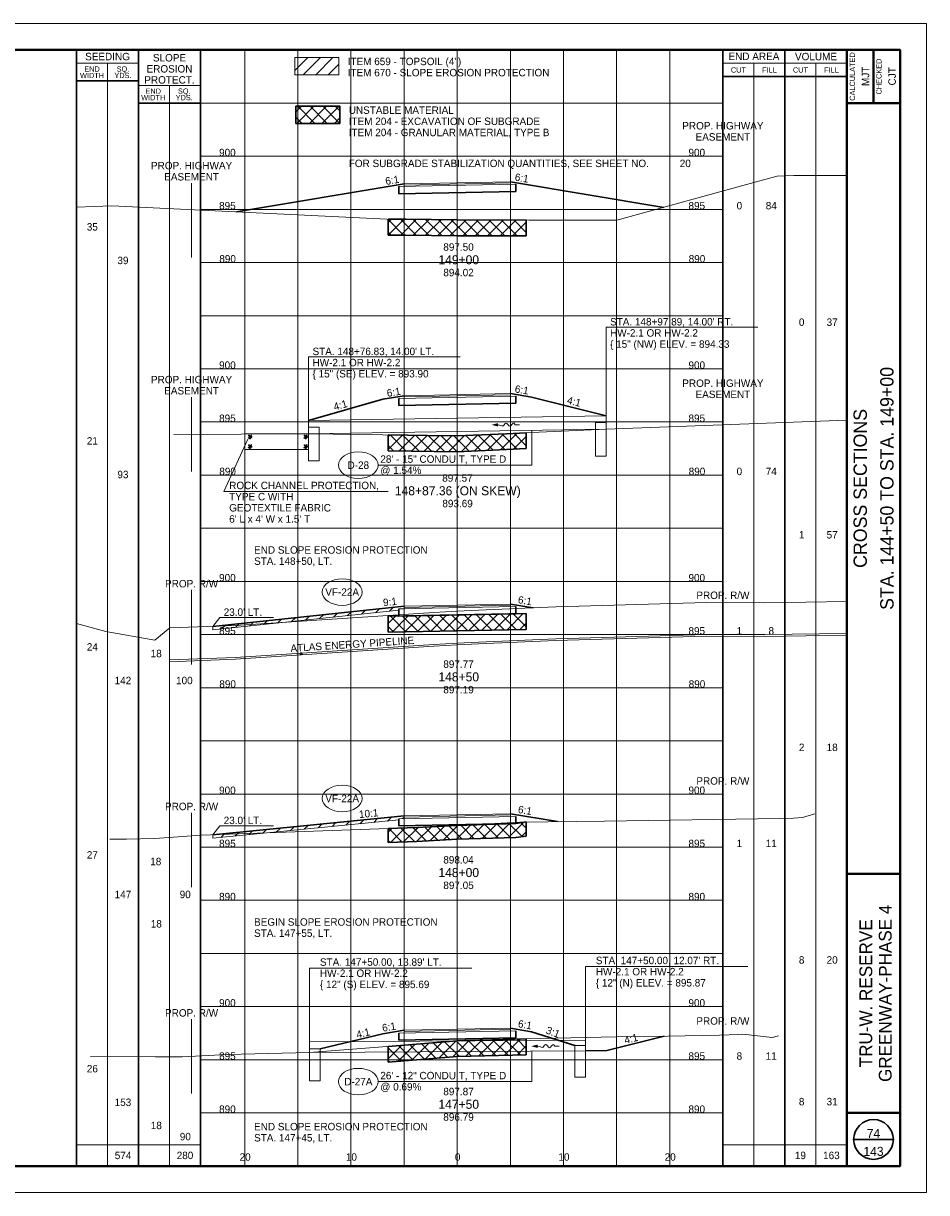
# Paper-space layout 'Layout1' of a CAD drawing. Header units: feet. Extents: x -1084 to 2301, y -843 to 1840.
# Tile 4 of 46: x 75 to 160, y -2 to 108. Entities that reach past the tile are written whole.
import ezdxf
from ezdxf.enums import TextEntityAlignment as Align

# ---------------------------------------------------------------- set-up
doc = ezdxf.new("R2010")
doc.units = ezdxf.units.FT
doc.header["$LTSCALE"] = 10
doc.header["$MEASUREMENT"] = 0
for name, pattern in [('DGN Style 2', [42.257429, 25.354457, -16.902971]), ('DGN Style 3', [59.1604, 42.257429, -16.902971]), ('esmtshpr', [5.35, 1, -0.175, -0.175, 4]), ('rowpr', [5.45, 1, -0.225, -0.225, 4])]:
    doc.linetypes.add(name, pattern=pattern)
for name, color, linetype, lineweight in [('DR_P_Erosion_Control', 7, 'Continuous', 13), ('DR_P_Flow_Arrow', 151, 'Continuous', 13), ('DR_P_Headwall', 120, 'Continuous', 13), ('DR_P_Storm_Sewer', 151, 'Continuous', 13), ('DR_P_Text', 7, 'Continuous', 13), ('PV_P_Text', 7, 'Continuous', 13), ('RW_P_Esmt_SH', 193, 'esmtshpr', 40), ('RW_P_Fee_RW', 193, 'rowpr', 40), ('SH_Border', 7, 'Continuous', 40), ('SH_Data', 7, 'Continuous', 0), ('SH_Major_Grid_Line', 254, 'Continuous', 13), ('SH_Text', 7, 'Continuous', 13), ('TX_P_5', 7, 'Continuous', 13), ('TX_X_5', 7, 'Continuous', 0), ('UT_X_Gas', 2, 'Continuous', 0), ('UT_X_Gas_Text', 7, 'Continuous', 0), ('XS_P_Finished_Grade', 3, 'Continuous', 30), ('XS_P_Pavt_Surface', 251, 'Continuous', 13), ('XS_P_Subgrade', 4, 'Continuous', 30), ('XS_P_Undercut', 230, 'Continuous', 30), ('XS_X_Ground_Line', 3, 'DGN Style 2', 13)]:
    doc.layers.add(name, color=color, linetype=linetype, lineweight=lineweight)
doc.layers.add('SH_Cut_Line', color=7, linetype='DGN Style 3', lineweight=0, plot=False)
doc.layers.add('XS_P_Pavt_Layers', color=251, linetype='Continuous', lineweight=0, transparency=0.5)
doc.styles.add('Font 70-Title', font='font70.shx', dxfattribs={"height": 0.2})
doc.styles.add('Slanted-Normal LS 0.50', font='font31.shx', dxfattribs={"height": 0.14})
doc.styles.add('Slanted-Sub Title', font='font31.shx', dxfattribs={"height": 0.17})
doc.styles.add('Style-font30', font='font30.shx')
doc.styles.add('Style-font31', font='font31.shx')
doc.styles.add('Style-font70', font='font70.shx')

# ---------------------------------------------------------------- blocks, each defined once
blk = doc.blocks.new('GPKLBL_14')
at = {"layer": 'TX_P_5', "linetype": 'Continuous', "insert": (-0.51, 0.98), "char_height": 0.7, "attachment_point": 1, "rotation": 350.5377, "line_spacing_factor": 0.6, "style": 'Style-font31'}
blk.add_mtext('6:1', dxfattribs=at)
blk = doc.blocks.new('GPKLBL_15')
at = {"layer": 'TX_P_5', "linetype": 'Continuous', "extrusion": (0, 0, -1), "insert": (-0.45, 0.97), "char_height": 0.7, "attachment_point": 3, "text_direction": (-0.986394, 0.164399, 0), "line_spacing_factor": 0.6, "style": 'Style-font31'}
blk.add_mtext('4:1', dxfattribs=at)
blk = doc.blocks.new('GPKLBL_16')
at = {"layer": 'TX_P_5', "linetype": 'Continuous', "insert": (-0.51, 0.98), "char_height": 0.7, "attachment_point": 1, "rotation": 350.5377, "line_spacing_factor": 0.6, "style": 'Style-font31'}
blk.add_mtext('3:1', dxfattribs=at)
blk = doc.blocks.new('XS POINT_8')
at = {"layer": 'RW_P_Fee_RW', "linetype": 'Continuous', "lineweight": 13}
blk.add_line((0, 3.5), (0, -3.5), dxfattribs=at)
blk = doc.blocks.new('XS POINT_9')
at = {"layer": 'RW_P_Fee_RW', "linetype": 'Continuous', "lineweight": 13}
blk.add_line((0, 3.5), (0, -3.5), dxfattribs=at)
blk = doc.blocks.new('DFL-P_1')
at = {"layer": 'DR_P_Flow_Arrow', "color": 151, "linetype": 'Continuous', "lineweight": 13}
blk.add_open_spline([(-0.08, 0), (-0.081, 0), (-0.082, 0), (-0.083, 0), (-0.094, 0), (-0.105, 0.005), (-0.116, 0.008), (-0.123, 0.01), (-0.131, 0.013), (-0.137, 0.015), (-0.152, 0.02), (-0.165, -0.02), (-0.179, -0.022), (-0.195, -0.023), (-0.211, 0.018), (-0.228, 0.019), (-0.246, 0.021), (-0.266, -0.028), (-0.284, -0.022), (-0.29, -0.02), (-0.287, 0.001), (-0.295, 0.001), (-0.313, 0), (-0.332, 0), (-0.35, 0)], degree=3, knots=[0, 0, 0, 0, 0.009646, 0.009646, 0.009646, 0.112481, 0.112481, 0.112481, 0.179673, 0.179673, 0.179673, 0.350625, 0.350625, 0.350625, 0.544565, 0.544565, 0.544565, 0.756426, 0.756426, 0.756426, 0.832712, 0.832712, 0.832712, 1, 1, 1, 1], dxfattribs=at)
at = {"layer": 'DR_P_Flow_Arrow', "color": 151, "linetype": 'Continuous', "lineweight": 0, "extrusion": (0, 0, -1)}
blk.add_solid([(0.08, 0.021), (0, 0), (0.08, -0.021)], dxfattribs=at)
blk = doc.blocks.new('GPKLBL_17')
at = {"layer": 'TX_P_5', "linetype": 'Continuous', "extrusion": (0, 0, -1), "insert": (-0.46, 0.97), "char_height": 0.7, "attachment_point": 3, "text_direction": (-0.986394, 0.164399, 0), "line_spacing_factor": 0.6, "style": 'Style-font31'}
blk.add_mtext('6:1', dxfattribs=at)
blk = doc.blocks.new('GPKLBL_18')
at = {"layer": 'TX_P_5', "linetype": 'Continuous', "extrusion": (0, 0, -1), "insert": (-0.46, 0.97), "char_height": 0.7, "attachment_point": 3, "text_direction": (-0.986394, 0.164399, 0), "line_spacing_factor": 0.6, "style": 'Style-font31'}
blk.add_mtext('4:1', dxfattribs=at)
blk = doc.blocks.new('GPKLBL_19')
at = {"layer": 'TX_P_5', "linetype": 'Continuous', "insert": (-0.51, 0.98), "char_height": 0.7, "attachment_point": 1, "rotation": 350.5377, "line_spacing_factor": 0.6, "style": 'Style-font31'}
blk.add_mtext('6:1', dxfattribs=at)
blk = doc.blocks.new('XS POINT_10')
at = {"layer": 'RW_P_Fee_RW', "linetype": 'Continuous', "lineweight": 13}
blk.add_line((0, 3.5), (0, -3.5), dxfattribs=at)
blk = doc.blocks.new('XS POINT_11')
at = {"layer": 'RW_P_Fee_RW', "linetype": 'Continuous', "lineweight": 13}
blk.add_line((0, 3.5), (0, -3.5), dxfattribs=at)
blk = doc.blocks.new('GPKLBL_20')
at = {"layer": 'TX_P_5', "linetype": 'Continuous', "extrusion": (0, 0, -1), "insert": (-0.46, 0.97), "char_height": 0.7, "attachment_point": 3, "text_direction": (-0.986394, 0.164399, 0), "line_spacing_factor": 0.6, "style": 'Style-font31'}
blk.add_mtext('10:1', dxfattribs=at)
blk = doc.blocks.new('GPKLBL_21')
at = {"layer": 'TX_P_5', "linetype": 'Continuous', "insert": (-0.51, 0.98), "char_height": 0.7, "attachment_point": 1, "rotation": 350.5377, "line_spacing_factor": 0.6, "style": 'Style-font31'}
blk.add_mtext('6:1', dxfattribs=at)
blk = doc.blocks.new('XS POINT_12')
at = {"layer": 'RW_P_Fee_RW', "linetype": 'Continuous', "lineweight": 13}
blk.add_line((0, 3.5), (0, -3.5), dxfattribs=at)
blk = doc.blocks.new('XS POINT_13')
at = {"layer": 'RW_P_Fee_RW', "linetype": 'Continuous', "lineweight": 13}
blk.add_line((0, 3.5), (0, -3.5), dxfattribs=at)
blk = doc.blocks.new('GPKLBL_22')
at = {"layer": 'TX_P_5', "linetype": 'Continuous', "extrusion": (0, 0, -1), "insert": (-0.46, 0.97), "char_height": 0.7, "attachment_point": 3, "text_direction": (-0.986394, 0.164399, 0), "line_spacing_factor": 0.6, "style": 'Style-font31'}
blk.add_mtext('9:1', dxfattribs=at)
blk = doc.blocks.new('GPKLBL_23')
at = {"layer": 'TX_P_5', "linetype": 'Continuous', "insert": (-0.51, 0.98), "char_height": 0.7, "attachment_point": 1, "rotation": 350.5377, "line_spacing_factor": 0.6, "style": 'Style-font31'}
blk.add_mtext('6:1', dxfattribs=at)
blk = doc.blocks.new('GPKLBL_24')
at = {"layer": 'TX_P_5', "linetype": 'Continuous', "extrusion": (0, 0, -1), "insert": (-0.46, 0.97), "char_height": 0.7, "attachment_point": 3, "text_direction": (-0.986394, 0.164399, 0), "line_spacing_factor": 0.6, "style": 'Style-font31'}
blk.add_mtext('6:1', dxfattribs=at)
blk = doc.blocks.new('GPKLBL_25')
at = {"layer": 'TX_P_5', "linetype": 'Continuous', "insert": (-0.51, 0.98), "char_height": 0.7, "attachment_point": 1, "rotation": 350.5377, "line_spacing_factor": 0.6, "style": 'Style-font31'}
blk.add_mtext('4:1', dxfattribs=at)
blk = doc.blocks.new('GPKLBL_26')
at = {"layer": 'TX_P_5', "linetype": 'Continuous', "extrusion": (0, 0, -1), "insert": (-0.49, 0.97), "char_height": 0.7, "attachment_point": 3, "text_direction": (-0.986394, 0.164399, 0), "line_spacing_factor": 0.6, "style": 'Style-font31'}
blk.add_mtext('4:1', dxfattribs=at)
blk = doc.blocks.new('DFL-P_2')
at = {"layer": 'DR_P_Flow_Arrow', "color": 151, "linetype": 'Continuous', "lineweight": 13}
blk.add_open_spline([(-0.08, 0), (-0.081, 0), (-0.082, 0), (-0.083, 0), (-0.094, 0), (-0.105, 0.005), (-0.116, 0.008), (-0.123, 0.01), (-0.131, 0.013), (-0.137, 0.015), (-0.152, 0.02), (-0.165, -0.02), (-0.179, -0.022), (-0.195, -0.023), (-0.211, 0.018), (-0.228, 0.019), (-0.246, 0.021), (-0.266, -0.028), (-0.284, -0.022), (-0.29, -0.02), (-0.287, 0.001), (-0.295, 0.001), (-0.313, 0), (-0.332, 0), (-0.35, 0)], degree=3, knots=[0, 0, 0, 0, 0.009646, 0.009646, 0.009646, 0.112481, 0.112481, 0.112481, 0.179673, 0.179673, 0.179673, 0.350625, 0.350625, 0.350625, 0.544565, 0.544565, 0.544565, 0.756426, 0.756426, 0.756426, 0.832712, 0.832712, 0.832712, 1, 1, 1, 1], dxfattribs=at)
at = {"layer": 'DR_P_Flow_Arrow', "color": 151, "linetype": 'Continuous', "lineweight": 0, "extrusion": (0, 0, -1)}
blk.add_solid([(0.08, 0.021), (0, 0), (0.08, -0.021)], dxfattribs=at)
blk = doc.blocks.new('XS POINT_14')
at = {"layer": 'RW_P_Esmt_SH', "linetype": 'Continuous', "lineweight": 13}
blk.add_line((0, 3.5), (0, -3.5), dxfattribs=at)
blk = doc.blocks.new('XS POINT_15')
at = {"layer": 'RW_P_Esmt_SH', "linetype": 'Continuous', "lineweight": 13}
blk.add_line((0, 3.5), (0, -3.5), dxfattribs=at)
blk = doc.blocks.new('RCP')
at = {"layer": 'DR_P_Erosion_Control'}
for points, knots in [([(0.02, 0.09), (0.03, 0.1), (0.05, 0.11), (0.07, 0.11), (0.07, 0.12), (0.08, 0.1), (0.08, 0.09), (0.08, 0.08), (0.07, 0.07), (0.06, 0.06), (0.05, 0.05), (0.02, 0.04), (0.02, 0.05), (0.01, 0.06), (0.01, 0.07), (0.01, 0.08), (0.01, 0.08), (0.01, 0.08), (0.01, 0.09), (0.02, 0.09), (0.02, 0.09), (0.02, 0.09)], [0, 0, 0, 0, 0.258176, 0.258176, 0.258176, 0.385117, 0.385117, 0.385117, 0.555016, 0.555016, 0.555016, 0.785627, 0.785627, 0.785627, 0.908123, 0.908123, 0.908123, 0.969027, 0.969027, 0.969027, 1, 1, 1, 1]), ([(0.05, 0.33), (0.06, 0.33), (0.06, 0.34), (0.07, 0.34), (0.08, 0.35), (0.09, 0.35), (0.1, 0.35), (0.11, 0.35), (0.12, 0.35), (0.12, 0.34), (0.13, 0.33), (0.13, 0.33), (0.13, 0.32), (0.12, 0.31), (0.12, 0.3), (0.11, 0.29), (0.1, 0.28), (0.09, 0.28), (0.08, 0.28), (0.07, 0.28), (0.05, 0.27), (0.04, 0.28), (0.04, 0.29), (0.03, 0.29), (0.03, 0.3), (0.03, 0.31), (0.04, 0.32), (0.04, 0.32), (0.04, 0.32), (0.04, 0.33), (0.05, 0.33)], [0, 0, 0, 0, 0.107172, 0.107172, 0.107172, 0.224609, 0.224609, 0.224609, 0.311187, 0.311187, 0.311187, 0.390245, 0.390245, 0.390245, 0.521508, 0.521508, 0.521508, 0.650159, 0.650159, 0.650159, 0.785017, 0.785017, 0.785017, 0.874079, 0.874079, 0.874079, 0.953282, 0.953282, 0.953282, 1, 1, 1, 1]), ([(0.16, 0.26), (0.17, 0.26), (0.19, 0.27), (0.2, 0.27), (0.22, 0.27), (0.22, 0.25), (0.23, 0.23), (0.23, 0.22), (0.23, 0.2), (0.22, 0.19), (0.2, 0.18), (0.19, 0.17), (0.17, 0.17), (0.16, 0.16), (0.14, 0.16), (0.13, 0.17), (0.12, 0.17), (0.11, 0.18), (0.11, 0.18), (0.1, 0.2), (0.1, 0.22), (0.11, 0.23), (0.11, 0.24), (0.12, 0.24), (0.13, 0.25), (0.13, 0.25), (0.14, 0.26), (0.15, 0.26), (0.15, 0.26), (0.15, 0.26), (0.16, 0.26)], [0, 0, 0, 0, 0.126661, 0.126661, 0.126661, 0.253188, 0.253188, 0.253188, 0.368171, 0.368171, 0.368171, 0.509113, 0.509113, 0.509113, 0.63015, 0.63015, 0.63015, 0.70369, 0.70369, 0.70369, 0.826515, 0.826515, 0.826515, 0.907901, 0.907901, 0.907901, 0.976801, 0.976801, 0.976801, 1, 1, 1, 1]), ([(0.16, 0.11), (0.17, 0.11), (0.18, 0.11), (0.19, 0.12), (0.21, 0.12), (0.23, 0.12), (0.25, 0.1), (0.26, 0.09), (0.26, 0.07), (0.26, 0.06), (0.25, 0.05), (0.24, 0.03), (0.23, 0.02), (0.21, 0), (0.18, 0), (0.16, 0.01), (0.15, 0.02), (0.13, 0.03), (0.13, 0.05), (0.12, 0.06), (0.13, 0.07), (0.14, 0.08), (0.14, 0.09), (0.14, 0.09), (0.15, 0.1), (0.15, 0.1), (0.15, 0.1), (0.16, 0.11)], [0, 0, 0, 0, 0.098896, 0.098896, 0.098896, 0.24332, 0.24332, 0.24332, 0.355319, 0.355319, 0.355319, 0.496743, 0.496743, 0.496743, 0.673566, 0.673566, 0.673566, 0.816859, 0.816859, 0.816859, 0.906168, 0.906168, 0.906168, 0.969895, 0.969895, 0.969895, 1, 1, 1, 1]), ([(0.29, 0.35), (0.3, 0.35), (0.31, 0.36), (0.32, 0.36), (0.34, 0.36), (0.34, 0.33), (0.34, 0.32), (0.33, 0.31), (0.32, 0.3), (0.31, 0.3), (0.3, 0.29), (0.28, 0.29), (0.27, 0.3), (0.27, 0.31), (0.27, 0.32), (0.27, 0.33), (0.27, 0.33), (0.28, 0.34), (0.28, 0.34), (0.28, 0.35), (0.28, 0.35), (0.29, 0.35)], [0, 0, 0, 0, 0.188286, 0.188286, 0.188286, 0.356428, 0.356428, 0.356428, 0.541746, 0.541746, 0.541746, 0.732506, 0.732506, 0.732506, 0.852511, 0.852511, 0.852511, 0.937171, 0.937171, 0.937171, 1, 1, 1, 1]), ([(0.31, 0.2), (0.32, 0.21), (0.33, 0.21), (0.34, 0.22), (0.35, 0.22), (0.36, 0.2), (0.36, 0.18), (0.37, 0.17), (0.36, 0.16), (0.35, 0.14), (0.34, 0.13), (0.33, 0.13), (0.32, 0.12), (0.31, 0.12), (0.3, 0.12), (0.29, 0.13), (0.28, 0.14), (0.27, 0.15), (0.27, 0.16), (0.28, 0.17), (0.28, 0.19), (0.29, 0.19), (0.29, 0.2), (0.3, 0.2), (0.31, 0.2)], [0, 0, 0, 0, 0.135762, 0.135762, 0.135762, 0.276579, 0.276579, 0.276579, 0.425633, 0.425633, 0.425633, 0.565886, 0.565886, 0.565886, 0.678149, 0.678149, 0.678149, 0.814077, 0.814077, 0.814077, 0.922173, 0.922173, 0.922173, 1, 1, 1, 1])]:
    blk.add_open_spline(points, degree=3, knots=knots, dxfattribs=at)
blk = doc.blocks.new('GPKLBL_27')
at = {"layer": 'TX_P_5', "linetype": 'Continuous', "insert": (-0.51, 0.98), "char_height": 0.7, "attachment_point": 1, "rotation": 350.5377, "line_spacing_factor": 0.6, "style": 'Style-font31'}
blk.add_mtext('6:1', dxfattribs=at)
blk = doc.blocks.new('GPKLBL_28')
at = {"layer": 'TX_P_5', "linetype": 'Continuous', "extrusion": (0, 0, -1), "insert": (-0.46, 0.97), "char_height": 0.7, "attachment_point": 3, "text_direction": (-0.986394, 0.164399, 0), "line_spacing_factor": 0.6, "style": 'Style-font31'}
blk.add_mtext('6:1', dxfattribs=at)
blk = doc.blocks.new('XS POINT_16')
at = {"layer": 'RW_P_Esmt_SH', "linetype": 'Continuous', "lineweight": 13}
blk.add_line((0, 3.5), (0, -3.5), dxfattribs=at)
blk = doc.blocks.new('XS POINT_17')
at = {"layer": 'RW_P_Esmt_SH', "linetype": 'Continuous', "lineweight": 13}
blk.add_line((0, 3.5), (0, -3.5), dxfattribs=at)

psp = doc.layouts.get("Layout1")

# ---------------------------------------------------------------- hatches: boundary and pattern name
at = {"layer": 'DR_P_Erosion_Control'}
h = psp.add_hatch(dxfattribs=at)
h.set_pattern_fill('HATCH', color=256, style=0, pattern_type=2)
h.set_pattern_definition([(45, (109.1812, 103.4411), (-0.589255, 0.589255), [])])
h.paths.add_polyline_path([(100.55, 102.67), (104.69, 102.67), (104.69, 104.28), (100.55, 104.28)])
h = psp.add_hatch(dxfattribs=at)
h.set_pattern_fill('HATCH', color=256, style=0, pattern_type=2)
h.set_pattern_definition([(45, (99.12585, 51.2929), (-0.589255, 0.589255), [])])
h.paths.add_polyline_path([(110.33, 52.41), (110.83, 52.42), (110.83, 52.56), (110.83, 52.67), (92.83, 50.77), (92.83, 50.44), (110.33, 52.29)])
h = psp.add_hatch(dxfattribs=at)
h.set_pattern_fill('HATCH', color=256, style=0, pattern_type=2)
h.set_pattern_definition([(45, (98.9755, 31.5813), (-0.589255, 0.589255), [])])
h.paths.add_polyline_path([(110.33, 32.68), (110.83, 32.69), (110.83, 32.83), (110.83, 32.94), (92.83, 31.17), (92.83, 30.84), (110.33, 32.56)])
at = {"layer": 'XS_P_Undercut', "lineweight": 0}
h = psp.add_hatch(dxfattribs=at)
h.set_pattern_fill('CROSSHATCH', color=256, style=0, pattern_type=2)
h.set_pattern_definition([(45, (103.93806, 94.218), (-0.58926, 0.58926), []), (315, (103.93806, 94.218), (0.58926, 0.58926), [])])
h.paths.add_polyline_path([(100.65, 98.09), (104.79, 98.09), (104.79, 99.7), (100.65, 99.7)])
h = psp.add_hatch(dxfattribs=at)
h.set_pattern_fill('CROSSHATCH', color=256, style=0, pattern_type=2)
h.set_pattern_definition([(45, (119.4918, 88.311), (-0.589255, 0.589255), []), (315, (119.4918, 88.311), (0.589255, 0.589255), [])])
h.paths.add_polyline_path([(110.16, 89.05), (109.86, 89.06), (109.33, 89.09), (109.33, 87.59), (110.99, 87.59), (115.83, 87.52), (122.33, 87.5), (122.33, 89), (115.83, 89.02), (110.99, 89.04)])
h = psp.add_hatch(dxfattribs=at)
h.set_pattern_fill('CROSSHATCH', color=256, style=0, pattern_type=2)
h.set_pattern_definition([(45, (115.9968, 68.19344), (-0.58926, 0.58926), []), (315, (115.9968, 68.19344), (0.58926, 0.58926), [])])
h.paths.add_polyline_path([(115.83, 68.69), (113.03, 68.73), (109.33, 68.79), (109.33, 67.29), (115.83, 67.19), (120.45, 67.4), (122.33, 67.49), (122.33, 68.99), (120.45, 68.9)])
h = psp.add_hatch(dxfattribs=at)
h.set_pattern_fill('CROSSHATCH', color=256, style=0, pattern_type=2)
h.set_pattern_definition([(45, (118.6107, 50.8971), (-0.589255, 0.589255), []), (315, (118.6107, 50.8971), (0.589255, 0.589255), [])])
h.paths.add_polyline_path([(109.33, 51.72), (109.33, 50.22), (122.33, 50.48), (122.33, 51.98), (121.33, 51.96), (110.33, 51.74)])
h = psp.add_hatch(dxfattribs=at)
h.set_pattern_fill('CROSSHATCH', color=256, style=0, pattern_type=2)
h.set_pattern_definition([(45, (117.7884, 31.6041), (-0.589255, 0.589255), []), (315, (117.7884, 31.6041), (0.589255, 0.589255), [])])
h.paths.add_polyline_path([(121.33, 32.23), (115.83, 32.05), (111.99, 31.85), (109.33, 31.76), (109.33, 30.44), (111.99, 30.53), (115.83, 30.74), (121.33, 30.91), (122.33, 31.05), (122.33, 32.37), (121.72, 32.29)])
h = psp.add_hatch(dxfattribs=at)
h.set_pattern_fill('CROSSHATCH', color=256, style=0, pattern_type=2)
h.set_pattern_definition([(45, (117.4947, 11.1919), (-0.589255, 0.589255), []), (315, (117.4947, 11.1919), (0.589255, 0.589255), [])])
h.paths.add_polyline_path([(115.83, 11.79), (110.82, 11.37), (109.33, 11.26), (109.33, 9.76), (115.83, 10.29), (122.33, 10.47), (122.33, 11.97), (116.54, 11.81)])

# ---------------------------------------------------------------- linework, layer by layer
at = {"layer": 'DR_P_Erosion_Control'}
for p, q in [((101.83, 68.9), (95.83, 68.9)), ((95.83, 67.4), (95.83, 68.9)), ((101.83, 67.4), (95.83, 67.4)), ((92.83, 50.44), (110.33, 52.29)), ((92.83, 50.44), (92.83, 50.77)), ((92.83, 30.84), (110.33, 32.56)), ((92.83, 30.84), (92.83, 31.17)), ((101.94, 10.2), (101.94, 10.53))]:
    psp.add_line(p, q, dxfattribs=at)
at = {"layer": 'DR_P_Erosion_Control', "flags": 128}
for points in [[(100.55, 104.28), (104.69, 104.28), (104.69, 102.67), (100.55, 102.67), (100.55, 104.28)], [(100.55, 102.67), (104.69, 102.67), (104.69, 104.28), (100.55, 104.28), (100.55, 102.67)], [(110.33, 52.41), (110.83, 52.42), (110.83, 52.56), (110.83, 52.67), (92.83, 50.77), (92.83, 50.44), (110.33, 52.29), (110.33, 52.41)], [(110.33, 32.68), (110.83, 32.69), (110.83, 32.83), (110.83, 32.94), (92.83, 31.17), (92.83, 30.84), (110.33, 32.56), (110.33, 32.68)]]:
    psp.add_lwpolyline(points, close=True, dxfattribs=at)
at = {"layer": 'DR_P_Headwall'}
for p, q in [((101.83, 66.36), (101.83, 69.52)), ((101.83, 69.52), (102.83, 69.52)), ((102.83, 69.52), (102.83, 66.36)), ((128.83, 66.79), (128.83, 69.95)), ((128.83, 69.95), (129.83, 69.95)), ((129.83, 69.95), (129.83, 66.79)), ((102.83, 66.36), (101.83, 66.36)), ((129.83, 66.79), (128.83, 66.79)), ((101.94, 11.03), (102.94, 11.03)), ((101.94, 8.03), (101.94, 11.03)), ((102.94, 11.03), (102.94, 8.03)), ((126.9, 11.35), (127.9, 11.35)), ((126.9, 8.35), (126.9, 11.35)), ((127.9, 11.35), (127.9, 8.35)), ((102.94, 8.03), (101.94, 8.03)), ((127.9, 8.35), (126.9, 8.35))]:
    psp.add_line(p, q, dxfattribs=at)
at = {"layer": 'DR_P_Storm_Sewer'}
for p, q in [((129.83, 70.58), (101.83, 70.15)), ((129.83, 69.33), (129.83, 70.58)), ((101.83, 68.9), (101.83, 70.15)), ((129.83, 69.33), (101.83, 68.9)), ((127.9, 11.85), (101.94, 11.69)), ((101.94, 10.53), (101.94, 11.53)), ((127.9, 11.85), (127.9, 10.85)), ((127.9, 10.85), (101.94, 10.69))]:
    psp.add_line(p, q, dxfattribs=at)
at = {"layer": 'DR_P_Text'}
for p, q in [((129.83, 69.33), (129.83, 78.92)), ((129.83, 78.92), (144.11, 78.92)), ((101.83, 68.9), (101.83, 76.14)), ((101.83, 76.14), (116.11, 76.14)), ((96.13, 68.39), (93.85, 63.46)), ((122.84, 65.94), (122.84, 69.22)), ((108.39, 65.94), (122.84, 65.94)), ((93.85, 63.46), (109.34, 63.46)), ((92.83, 50.77), (93.48, 51.61)), ((93.48, 51.61), (98.53, 51.61)), ((92.83, 31.17), (93.48, 32.01)), ((93.48, 32.01), (98.53, 32.01)), ((127.9, 10.85), (127.9, 18.78)), ((127.9, 18.78), (143.16, 18.78)), ((101.94, 10.69), (101.94, 18.62)), ((101.94, 18.62), (117.2, 18.62)), ((122.84, 7.94), (122.84, 10.82)), ((108.39, 7.94), (122.84, 7.94))]:
    psp.add_line(p, q, dxfattribs=at)
at = {"layer": 'DR_P_Text', "color": 7, "linetype": 'Continuous', "lineweight": 13}
for centre, major_axis in [((106.52, 65.94), (1.87, 0)), ((105, 54), (1.88, 0)), ((105, 34.58), (1.88, 0)), ((106.52, 7.94), (1.87, 0))]:
    psp.add_ellipse(centre, major_axis=major_axis, ratio=0.666667, dxfattribs=at)
at = {"layer": 'SH_Border', "color": 7, "linetype": 'Continuous', "lineweight": 40}
for p, q in [((152.5, 0), (152.5, 105)), ((155, 105), (155, 100)), ((152.5, 100), (157.5, 100)), ((152.5, 27.5), (157.5, 27.5)), ((152.5, 5), (157.5, 5))]:
    psp.add_line(p, q, dxfattribs=at)
at = {"layer": 'SH_Border', "color": 7, "linetype": 'Continuous', "lineweight": 40, "flags": 128}
psp.add_lwpolyline([(0, 105), (157.5, 105), (157.5, 0), (0, 0), (0, 105)], close=True, dxfattribs=at)
at = {"layer": 'SH_Cut_Line', "color": 7, "linetype": 'DGN Style 3', "lineweight": 0, "flags": 128}
psp.add_lwpolyline([(-10, -2.5), (160, -2.5), (160, 107.5), (-10, 107.5), (-10, -2.5)], close=True, dxfattribs=at)
at = {"layer": 'SH_Data', "color": 7, "linetype": 'Continuous', "lineweight": 30}
for p, q in [((80, 0), (80, 105)), ((85.83, 0), (85.83, 105)), ((85.83, 0), (85.83, 105)), ((91.66, 0), (91.66, 105)), ((140.83, 0), (140.83, 105)), ((146.67, 0), (146.67, 105)), ((140.83, 102.5), (152.5, 102.5)), ((85.83, 102.08), (80, 102.08)), ((91.66, 100), (85.83, 100)), ((153.12, 2.5), (156.88, 2.5))]:
    psp.add_line(p, q, dxfattribs=at)
at = {"layer": 'SH_Data', "color": 7, "linetype": 'Continuous', "lineweight": 0}
for p, q in [((85.83, 103.75), (80, 103.75)), ((140.83, 103.75), (152.5, 103.75)), ((91.66, 101.67), (85.83, 101.67))]:
    psp.add_line(p, q, dxfattribs=at)
at = {"layer": 'SH_Data', "color": 7, "linetype": 'Continuous', "lineweight": 13}
for p, q in [((82.92, 0), (82.92, 103.75)), ((143.75, 0), (143.75, 103.75)), ((149.58, 0), (149.58, 103.75)), ((88.75, 0), (88.75, 101.67)), ((80, 2), (91.66, 2)), ((140.83, 2), (152.5, 2))]:
    psp.add_line(p, q, dxfattribs=at)
at = {"layer": 'SH_Data', "color": 7, "linetype": 'Continuous', "lineweight": 30}
psp.add_circle((155, 2.5), 1.87, dxfattribs=at)
at = {"layer": 'SH_Major_Grid_Line', "color": 254, "linetype": 'Continuous', "lineweight": 13}
for p, q in [((95.83, 0), (95.83, 105)), ((100.83, 0), (100.83, 105)), ((105.83, 0), (105.83, 105)), ((110.83, 0), (110.83, 105)), ((115.83, 0), (115.83, 105)), ((120.83, 0), (120.83, 105)), ((125.83, 0), (125.83, 105)), ((130.83, 0), (130.83, 105)), ((135.83, 0), (135.83, 105)), ((85.83, 100), (140.83, 100)), ((91.66, 95), (140.83, 95)), ((91.66, 90), (140.83, 90)), ((91.66, 85), (140.83, 85)), ((91.66, 80), (140.83, 80)), ((91.66, 75), (140.83, 75)), ((91.66, 70), (140.83, 70)), ((91.66, 65), (140.83, 65)), ((91.66, 60), (140.83, 60)), ((91.66, 55), (140.83, 55)), ((91.66, 50), (140.83, 50)), ((91.66, 45), (140.83, 45)), ((91.66, 40), (140.83, 40)), ((91.66, 35), (140.83, 35)), ((91.66, 30), (140.83, 30)), ((91.66, 25), (140.83, 25)), ((91.66, 20), (140.83, 20)), ((91.66, 15), (140.83, 15)), ((91.66, 10), (140.83, 10)), ((91.66, 5), (140.83, 5))]:
    psp.add_line(p, q, dxfattribs=at)
at = {"layer": 'UT_X_Gas', "flags": 128}
for points in [[(88.77, 47.62), (94.97, 47.85), (113.62, 49.08), (115.83, 49.19), (117.83, 49.3), (125.11, 49.6), (139.27, 50.02), (144.76, 50), (152.5, 50.11)], [(88.77, 47.45), (94.97, 47.68), (113.62, 48.91), (115.83, 49.03), (117.83, 49.13), (125.11, 49.44), (139.27, 49.85), (144.76, 49.83), (152.5, 49.95)]]:
    psp.add_lwpolyline(points, dxfattribs=at)
at = {"layer": 'UT_X_Gas', "linetype": 'DGN Style 2'}
psp.add_circle((101.14, 48.2), 0.085, dxfattribs=at)
at = {"layer": 'XS_P_Finished_Grade'}
for p, q in [((135.27, 90.19), (120.83, 92.6)), ((95.05, 89.77), (110.83, 92.4)), ((122.83, 72.34), (120.83, 72.67)), ((101.83, 70.15), (108.83, 72.14)), ((108.83, 72.14), (110.83, 72.47)), ((129.83, 70.58), (122.83, 72.34)), ((122.96, 52.51), (120.83, 52.87)), ((92.83, 50.77), (110.83, 52.67)), ((125.25, 32.4), (120.83, 33.14)), ((92.83, 31.17), (110.83, 32.94)), ((108.83, 12.44), (102.94, 11.03)), ((108.83, 12.44), (110.83, 12.77)), ((122.83, 12.64), (120.83, 12.97)), ((126.9, 11.35), (122.83, 12.64)), ((129.9, 10.87), (135.29, 12.22)), ((129.9, 10.87), (127.9, 10.85))]:
    psp.add_line(p, q, dxfattribs=at)
at = {"layer": 'XS_P_Pavt_Layers', "color": 2, "lineweight": 13}
for p, q in [((110.83, 92.29), (120.83, 92.49)), ((110.33, 92.14), (121.33, 92.36)), ((110.33, 72.21), (121.33, 72.43)), ((110.83, 72.37), (120.83, 72.57)), ((110.33, 52.41), (121.33, 52.63)), ((110.83, 52.56), (120.83, 52.76)), ((110.83, 32.83), (120.83, 33.03)), ((110.33, 32.68), (121.33, 32.9)), ((110.33, 12.51), (121.33, 12.73)), ((110.83, 12.67), (120.83, 12.87))]:
    psp.add_line(p, q, dxfattribs=at)
at = {"layer": 'XS_P_Pavt_Surface', "color": 193}
for p, q in [((110.83, 92.4), (120.83, 92.6)), ((120.83, 92.6), (120.83, 92.35)), ((110.83, 92.4), (110.83, 92.15)), ((110.83, 72.47), (120.83, 72.67)), ((120.83, 72.67), (120.83, 72.42)), ((110.83, 72.47), (110.83, 72.22)), ((110.83, 52.67), (120.83, 52.87)), ((120.83, 52.87), (120.83, 52.62)), ((110.83, 52.67), (110.83, 52.42)), ((110.83, 32.94), (120.83, 33.14)), ((120.83, 33.14), (120.83, 32.89)), ((110.83, 32.94), (110.83, 32.69)), ((110.83, 12.77), (120.83, 12.97)), ((110.83, 12.77), (110.83, 12.52)), ((120.83, 12.97), (120.83, 12.72))]:
    psp.add_line(p, q, dxfattribs=at)
at = {"layer": 'XS_P_Subgrade'}
for p, q in [((110.33, 92.14), (110.33, 91.47)), ((110.33, 91.47), (121.33, 91.69)), ((121.33, 92.36), (121.33, 91.69)), ((110.33, 72.21), (110.33, 71.54)), ((110.33, 71.54), (121.33, 71.76)), ((121.33, 72.43), (121.33, 71.76)), ((110.33, 52.41), (110.33, 51.74)), ((110.33, 51.74), (121.33, 51.96)), ((121.33, 52.63), (121.33, 51.96)), ((110.33, 32.68), (110.33, 32.01)), ((110.33, 32.01), (121.33, 32.23)), ((121.33, 32.9), (121.33, 32.23)), ((110.33, 12.51), (110.33, 11.84)), ((121.33, 12.73), (121.33, 12.06)), ((110.33, 11.84), (121.33, 12.06))]:
    psp.add_line(p, q, dxfattribs=at)
at = {"layer": 'XS_P_Undercut'}
for p, q in [((109.33, 89.09), (109.33, 87.59)), ((122.33, 89), (122.33, 87.5)), ((109.33, 68.79), (109.33, 67.29)), ((122.33, 68.99), (122.33, 67.49)), ((109.33, 51.72), (122.33, 51.98)), ((109.33, 51.72), (109.33, 50.22)), ((122.33, 51.98), (122.33, 50.48)), ((109.33, 50.22), (122.33, 50.48)), ((122.33, 32.37), (122.33, 31.05)), ((109.33, 31.76), (109.33, 30.44)), ((109.33, 11.26), (109.33, 9.76)), ((122.33, 11.97), (122.33, 10.47))]:
    psp.add_line(p, q, dxfattribs=at)
at = {"layer": 'XS_P_Undercut', "flags": 128}
psp.add_lwpolyline([(100.65, 99.7), (104.79, 99.7), (104.79, 98.09), (100.65, 98.09), (100.65, 99.7)], close=True, dxfattribs=at)
at = {"layer": 'XS_P_Undercut', "lineweight": 0, "flags": 128}
for points in [[(100.65, 98.09), (104.79, 98.09), (104.79, 99.7), (100.65, 99.7), (100.65, 98.09)], [(110.16, 89.05), (109.86, 89.06), (109.33, 89.09), (109.33, 87.59), (110.99, 87.59), (115.83, 87.52), (122.33, 87.5), (122.33, 89), (115.83, 89.02), (110.99, 89.04), (110.16, 89.05)], [(115.83, 68.69), (113.03, 68.73), (109.33, 68.79), (109.33, 67.29), (115.83, 67.19), (120.45, 67.4), (122.33, 67.49), (122.33, 68.99), (120.45, 68.9), (115.83, 68.69)], [(109.33, 51.72), (109.33, 50.22), (122.33, 50.48), (122.33, 51.98), (121.33, 51.96), (110.33, 51.74), (109.33, 51.72)], [(121.33, 32.23), (115.83, 32.05), (111.99, 31.85), (109.33, 31.76), (109.33, 30.44), (111.99, 30.53), (115.83, 30.74), (121.33, 30.91), (122.33, 31.05), (122.33, 32.37), (121.72, 32.29), (121.33, 32.23)], [(115.83, 11.79), (110.82, 11.37), (109.33, 11.26), (109.33, 9.76), (115.83, 10.29), (122.33, 10.47), (122.33, 11.97), (116.54, 11.81), (115.83, 11.79)]]:
    psp.add_lwpolyline(points, close=True, dxfattribs=at)
at = {"layer": 'XS_P_Undercut', "flags": 128}
for points in [[(109.33, 89.09), (110.99, 89.09), (115.83, 89.02), (122.33, 89)], [(109.33, 87.59), (110.99, 87.59), (115.83, 87.52), (122.33, 87.5)], [(109.33, 68.79), (113.03, 68.73), (115.83, 68.69), (120.45, 68.9), (122.33, 68.99)], [(109.33, 67.29), (115.83, 67.19), (120.45, 67.4), (122.33, 67.49)], [(109.33, 31.76), (111.99, 31.85), (115.83, 32.05), (121.33, 32.23), (122.33, 32.37)], [(109.33, 30.44), (111.99, 30.53), (115.83, 30.74), (121.33, 30.91), (122.33, 31.05)], [(109.33, 11.26), (115.83, 11.79), (122.33, 11.97)], [(109.33, 9.76), (115.83, 10.29), (122.33, 10.47)]]:
    psp.add_lwpolyline(points, dxfattribs=at)
at = {"layer": 'XS_X_Ground_Line'}
psp.add_line((101.83, 68.9), (89.15, 68.83), dxfattribs=at)
at = {"layer": 'XS_X_Ground_Line', "flags": 128}
for points in [[(80, 90.22), (83.32, 90.32), (109.86, 89.06), (110.16, 89.05), (115.83, 89.02), (122.61, 88.99), (130.86, 88.98), (144.29, 92.68), (145.95, 93.13), (147.49, 93.18), (152.5, 93.18)], [(101.83, 68.9), (115.83, 68.69), (129.83, 69.33), (152.5, 70.17)], [(80, 51.03), (82.75, 50.3), (87.38, 49.47), (88.77, 50.62), (94.97, 50.85), (113.62, 52.08), (115.83, 52.19), (117.83, 52.3), (125.11, 52.6), (139.27, 53.02), (144.76, 53), (152.5, 53.11)], [(83.14, 30.76), (84.7, 30.75), (87.38, 30.82), (91.73, 31.13), (111.99, 31.85), (115.83, 32.05), (121.71, 32.36), (129.69, 32.45), (146.15, 32.71), (147.47, 32.74), (148.33, 32.78), (149.49, 33.12)], [(81.32, 10.32), (87.43, 10.28), (89.98, 10.28), (94.22, 10.49), (101.94, 10.69), (110.82, 11.37), (115.83, 11.79), (116.54, 11.85), (132.23, 12.18), (135.66, 12.22), (140.52, 12.31), (142.29, 12.37), (142.7, 12.4), (145.47, 12.09), (146.05, 12.26)]]:
    psp.add_lwpolyline(points, dxfattribs=at)

# ---------------------------------------------------------------- block references
at = {"layer": 'DR_P_Erosion_Control'}
for p in [(96.14, 68.42), (101.38, 68.42), (96.14, 67.51), (101.38, 67.51)]:
    psp.add_blockref('RCP', p, dxfattribs=at)
at = {"layer": 'DR_P_Flow_Arrow', "color": 151, "linetype": 'Continuous', "lineweight": 0, "xscale": 7.500000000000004, "yscale": 7.500000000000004, "zscale": 7.500000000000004, "rotation": 180.2724026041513}
for name, p in [('DFL-P_2', (119.06, 69.73)), ('DFL-P_1', (122.79, 11.27))]:
    psp.add_blockref(name, p, dxfattribs=at)
at = {"layer": 'RW_P_Esmt_SH', "linetype": 'Continuous', "lineweight": 13}
for name, p in [('XS POINT_17', (140.83, 92.72)), ('XS POINT_16', (90.83, 88.97)), ('XS POINT_14', (90.83, 68.84)), ('XS POINT_15', (140.83, 68.5))]:
    psp.add_blockref(name, p, dxfattribs=at)
at = {"layer": 'RW_P_Fee_RW', "linetype": 'Continuous', "lineweight": 13}
for name, p in [('XS POINT_12', (90.83, 50.7)), ('XS POINT_13', (140.83, 49.61)), ('XS POINT_11', (140.83, 32.14)), ('XS POINT_10', (90.83, 29.74)), ('XS POINT_8', (90.83, 10.32)), ('XS POINT_9', (140.83, 9.56))]:
    psp.add_blockref(name, p, dxfattribs=at)
at = {"layer": 'TX_P_5', "linetype": 'Continuous', "extrusion": (0, 0, -1)}
for name, p in [('GPKLBL_28', (-109.83, 92.23)), ('GPKLBL_24', (-109.97, 72.29)), ('GPKLBL_17', (-109.53, 12.57))]:
    psp.add_blockref(name, p, dxfattribs=at)
at = {"layer": 'TX_P_5', "linetype": 'Continuous'}
for name, p in [('GPKLBL_27', (121.83, 92.43)), ('GPKLBL_23', (121.83, 72.5)), ('GPKLBL_21', (122.13, 52.67)), ('GPKLBL_19', (122.13, 32.94)), ('GPKLBL_14', (122.13, 12.77))]:
    psp.add_blockref(name, p, dxfattribs=at)
at = {"layer": 'TX_P_5', "linetype": 'Continuous', "extrusion": (0, 0, -1)}
for name, p, rotation in [('GPKLBL_26', (-104.98, 71.08), 353.6178652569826), ('GPKLBL_22', (-109.59, 52.55), 3.444278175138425), ('GPKLBL_20', (-107.84, 32.67), 3.860590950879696), ('GPKLBL_18', (-107.13, 11.99), 355.8920041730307), ('GPKLBL_15', (-132.36, 11.47), 355.4260787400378)]:
    psp.add_blockref(name, p, dxfattribs=dict(at, rotation=rotation))
at = {"layer": 'TX_P_5', "linetype": 'Continuous'}
for name, p, rotation in [('GPKLBL_25', (126.71, 71.4), 355.3747208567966), ('GPKLBL_16', (124.66, 12.1), 348.4815968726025)]:
    psp.add_blockref(name, p, dxfattribs=dict(at, rotation=rotation))

# ---------------------------------------------------------------- texts
at = {"layer": 'DR_P_Text', "lineweight": 13, "style": 'Slanted-Normal LS 0.50'}
for s, p in [('D-28', (106.52, 65.94)), ('D-27A', (106.52, 7.94))]:
    psp.add_text(s, height=0.7, dxfattribs=at).set_placement(p, align=Align.MIDDLE_CENTER)
at = {"layer": 'DR_P_Text', "color": 7, "lineweight": 13, "style": 'Style-font31'}
for p in [(105, 54), (105, 34.58)]:
    psp.add_text('VF-22A', height=0.7, dxfattribs=at).set_placement(p, align=Align.MIDDLE_CENTER)
at = {"layer": 'DR_P_Text', "char_height": 0.7, "attachment_point": 1, "line_spacing_factor": 0.9}
for s, insert, style in [('ITEM 659 - TOPSOIL (4")\\PITEM 670 - SLOPE EROSION PROTECTION', (105.52, 104.27), 'Slanted-Sub Title'), ('UNSTABLE MATERIAL\\PITEM 204 - EXCAVATION OF SUBGRADE\\PITEM 204 - GRANULAR MATERIAL, TYPE B', (105.62, 99.69), 'Slanted-Sub Title'), ('FOR SUBGRADE STABILIZATION QUANTITIES, SEE SHEET NO.', (105.62, 94.68), 'Slanted-Sub Title'), ('20\\P', (136.77, 94.68), 'Style-font31'), ('STA. 148+97.89, 14.00\' RT.\\PHW-2.1 OR HW-2.2\\P\\{ 15" (NW) ELEV. = 894.33', (130.21, 79.78), 'Slanted-Normal LS 0.50'), ('STA. 148+76.83, 14.00\' LT.\\PHW-2.1 OR HW-2.2\\P\\{ 15" (SE) ELEV. = 893.90', (102.21, 76.99), 'Slanted-Normal LS 0.50'), ('28\' - 15" CONDUIT, TYPE D\\P@ 1.54%', (108.59, 66.86), 'Slanted-Normal LS 0.50'), ("ROCK CHANNEL PROTECTION,\\PTYPE C WITH\\PGEOTEXTILE FABRIC\\P6' L x 4' W x 1.5' T\\P\\P", (94.37, 64.38), 'Slanted-Normal LS 0.50'), ("23.0' LT.", (93.85, 52.46), 'Slanted-Normal LS 0.50'), ("23.0' LT.", (93.85, 32.87), 'Slanted-Normal LS 0.50'), ('STA. 147+50.00, 13.89\' LT.\\PHW-2.1 OR HW-2.2\\P\\{ 12" (S) ELEV. = 895.69', (102.91, 19.54), 'Slanted-Normal LS 0.50'), ('STA. 147+50.00, 12.07\' RT.\\PHW-2.1 OR HW-2.2\\P\\{ 12" (N) ELEV. = 895.87', (128.87, 19.69), 'Slanted-Normal LS 0.50'), ('26\' - 12" CONDUIT, TYPE D\\P@ 0.69%', (108.59, 8.86), 'Slanted-Normal LS 0.50')]:
    psp.add_mtext(s, dxfattribs=dict(at, insert=insert, style=style))
at = {"layer": 'PV_P_Text', "style": 'Slanted-Normal LS 0.50'}
for s, p in [('897.50', (115.95, 86.11)), ('897.57', (115.85, 64.38)), ('897.77', (115.95, 46.87)), ('898.04', (115.95, 28.46)), ('897.87', (115.95, 6.66))]:
    psp.add_text(s, height=0.7, dxfattribs=at).set_placement(p, align=Align.CENTER)
at = {"layer": 'RW_P_Esmt_SH', "linetype": 'Continuous', "lineweight": 13, "char_height": 0.7, "attachment_point": 2, "line_spacing_factor": 0.9, "style": 'Style-font31'}
for insert in [(140.83, 98.22), (90.83, 94.47), (90.83, 74.34), (140.83, 74)]:
    psp.add_mtext('PROP. HIGHWAY\\PEASEMENT', dxfattribs=dict(at, insert=insert))
at = {"layer": 'RW_P_Fee_RW', "linetype": 'Continuous', "lineweight": 13, "char_height": 0.7, "attachment_point": 2, "line_spacing_factor": 0.9, "style": 'Style-font31'}
for insert in [(90.83, 55.14), (140.83, 54.05), (140.83, 36.58), (90.83, 34.18), (90.83, 14.76), (140.83, 14)]:
    psp.add_mtext('PROP. R/W', dxfattribs=dict(at, insert=insert))
at = {"layer": 'SH_Data', "color": 7, "linetype": 'Continuous', "lineweight": 13, "style": 'Style-font30'}
for s, p in [('SEEDING', (82.92, 104.38)), ('END AREA', (143.75, 104.4)), ('VOLUME', (149.59, 104.38))]:
    psp.add_text(s, height=0.7, dxfattribs=at).set_placement(p, align=Align.MIDDLE_CENTER)
at = {"layer": 'SH_Data', "color": 7, "linetype": 'Continuous', "lineweight": 0, "style": 'Style-font30'}
for s, p in [('CALCULATED', (152.76, 102.5)), ('CHECKED', (155.26, 102.5))]:
    psp.add_text(s, height=0.5, rotation=90, dxfattribs=at).set_placement(p, align=Align.TOP_CENTER)
at = {"layer": 'SH_Data', "color": 7, "linetype": 'Continuous', "lineweight": 13, "style": 'Style-font30'}
for s, p in [('MJT', (154.6, 102.52)), ('CJT', (157.1, 102.52))]:
    psp.add_text(s, height=0.7, rotation=90, dxfattribs=at).set_placement(p, align=Align.CENTER)
at = {"layer": 'SH_Data', "color": 7, "linetype": 'Continuous', "lineweight": 0, "style": 'Style-font30'}
for s, p in [('CUT', (142.29, 103.12)), ('FILL', (145.21, 103.12)), ('CUT', (148.13, 103.12)), ('FILL', (151.04, 103.12))]:
    psp.add_text(s, height=0.5, dxfattribs=at).set_placement(p, align=Align.MIDDLE_CENTER)
at = {"layer": 'SH_Data', "style": 'Font 70-Title'}
psp.add_text('STA. 144+50 TO STA. 149+00', height=1.25, rotation=90, dxfattribs=at).set_placement((156.26, 63.75), align=Align.MIDDLE_CENTER)
at = {"layer": 'SH_Data', "color": 7, "linetype": 'Continuous', "lineweight": 0, "style": 'Style-font70'}
psp.add_text('CROSS SECTIONS', height=1.25, rotation=90, dxfattribs=at).set_placement((153.75, 63.75), align=Align.MIDDLE_CENTER)
at = {"layer": 'SH_Data', "color": 7, "linetype": 'Continuous', "lineweight": 13, "insert": (88.75, 103.22), "char_height": 0.7, "attachment_point": 5, "line_spacing_factor": 0.892896, "style": 'Style-font30'}
psp.add_mtext('SLOPE\\PEROSION\\PPROTECT.', dxfattribs=at)
at = {"layer": 'SH_Data', "color": 7, "linetype": 'Continuous', "lineweight": 0, "char_height": 0.7, "attachment_point": 5, "line_spacing_factor": 0.728571, "style": 'Style-font30'}
for s, insert in [('\\H0.714286x;END\\PWIDTH', (81.46, 102.9)), ('\\H0.714286x;SQ.\\PYDS.', (84.37, 102.9)), ('\\H0.714286x;END\\PWIDTH', (87.22, 100.82)), ('\\H0.714286x;SQ.\\PYDS.', (90.14, 100.82))]:
    psp.add_mtext(s, dxfattribs=dict(at, insert=insert))
at = {"layer": 'SH_Data', "lineweight": 13, "insert": (155, 0.94), "char_height": 0.85, "attachment_point": 8, "line_spacing_factor": 0.6, "style": 'Style-font30'}
psp.add_mtext('143\\P', dxfattribs=at)
at = {"layer": 'SH_Text', "style": 'Style-font31'}
for s, p in [('900', (94.2, 95)), ('900', (138.37, 95)), ('895', (94.2, 90)), ('895', (138.37, 90)), ('0', (142.38, 90)), ('84', (145.38, 90)), ('35', (81.49, 88.01)), ('39', (84.37, 84.85)), ('890', (94.22, 85)), ('890', (138.39, 85)), ('0', (148.24, 79.04)), ('37', (151.11, 79.04)), ('900', (94.2, 75)), ('900', (138.37, 75)), ('895', (94.2, 70)), ('895', (138.37, 70)), ('21', (81.49, 67.87)), ('93', (84.37, 64.71)), ('890', (94.22, 65)), ('890', (138.39, 65)), ('0', (142.38, 65)), ('74', (145.38, 65)), ('1', (148.24, 59.04)), ('57', (151.11, 59.04)), ('900', (94.2, 55)), ('900', (138.37, 55)), ('895', (94.2, 50)), ('895', (138.37, 50)), ('1', (142.38, 50)), ('8', (145.38, 50)), ('24', (81.49, 48.49)), ('18', (87.5, 47.87)), ('142', (84.37, 45.33)), ('100', (90.15, 45.33)), ('890', (94.22, 45)), ('890', (138.39, 45)), ('2', (148.24, 39.04)), ('18', (151.11, 39.04)), ('900', (94.2, 35)), ('900', (138.37, 35)), ('895', (94.2, 30)), ('895', (138.37, 30)), ('1', (142.38, 30)), ('11', (145.38, 30)), ('27', (81.49, 28.92)), ('18', (87.46, 28.3)), ('147', (84.37, 25.2)), ('90', (90.23, 25.2)), ('890', (94.2, 25)), ('890', (138.37, 25)), ('18', (87.51, 22.44)), ('8', (148.24, 19.04)), ('20', (151.11, 19.04)), ('900', (94.2, 15)), ('900', (138.37, 15)), ('895', (94.2, 10)), ('895', (138.37, 10)), ('8', (142.38, 10)), ('11', (145.38, 10)), ('26', (81.49, 8.81)), ('153', (84.37, 5.65)), ('890', (94.2, 5)), ('890', (138.37, 5)), ('8', (148.24, 5.71)), ('31', (151.11, 5.71)), ('18', (87.51, 3.47)), ('90', (90.24, 2.42)), ('20', (95.87, 0.5)), ('10', (105.87, 0.5)), ('0', (115.87, 0.5)), ('0', (115.87, 0.5)), ('10', (125.87, 0.5)), ('20', (135.87, 0.5))]:
    psp.add_text(s, height=0.7, dxfattribs=at).set_placement(p, align=Align.CENTER)
for s, p in [('574', (84.38, 1)), ('280', (90.21, 1)), ('19', (148.12, 1)), ('163', (151.04, 1))]:
    psp.add_text(s, height=0.7, dxfattribs=at).set_placement(p, align=Align.MIDDLE_CENTER)
at = {"layer": 'SH_Text', "char_height": 0.7, "attachment_point": 1, "line_spacing_factor": 0.9, "style": 'Slanted-Sub Title'}
for s, insert in [('END SLOPE EROSION PROTECTION\\PSTA. 148+50, LT.', (96.71, 58.31)), ('BEGIN SLOPE EROSION PROTECTION\\PSTA. 147+55, LT.', (96.71, 23.31)), ('END SLOPE EROSION PROTECTION\\PSTA. 147+45, LT.', (96.71, 4.06))]:
    psp.add_mtext(s, dxfattribs=dict(at, insert=insert))
at = {"layer": 'SH_Text', "insert": (155.2, 16.25), "char_height": 1.2, "attachment_point": 5, "rotation": 90, "line_spacing_factor": 0.9125, "style": 'Slanted-Normal LS 0.50'}
psp.add_mtext('\\Ffont70;TRU-W. RESERVE\\PGREENWAY-PHASE 4', dxfattribs=at)
at = {"layer": 'TX_P_5', "style": 'Slanted-Sub Title'}
for s, p in [('149+00', (115.97, 85.26)), ('148+87.36 (ON SKEW)', (115.88, 63.53)), ('148+50', (115.97, 46.02)), ('148+00', (115.97, 27.61)), ('147+50', (115.97, 5.81))]:
    psp.add_text(s, height=0.85, dxfattribs=at).set_placement(p, align=Align.MIDDLE_CENTER)
at = {"layer": 'TX_P_5', "char_height": 0.85, "attachment_point": 8, "line_spacing_factor": 0.9, "style": 'Style-font30'}
for s, insert in [('74\\P', (155, 2.64)), ('143\\P', (155, 0.94))]:
    psp.add_mtext(s, dxfattribs=dict(at, insert=insert))
at = {"layer": 'TX_X_5', "linetype": 'Continuous', "style": 'Style-font31'}
for s, p in [('894.02', (115.95, 84.41)), ('897.19', (115.95, 45.17)), ('897.05', (115.95, 26.76)), ('896.79', (115.95, 4.96))]:
    psp.add_text(s, height=0.7, dxfattribs=at).set_placement(p, align=Align.TOP_CENTER)
at = {"layer": 'TX_X_5', "style": 'Style-font31'}
psp.add_text('893.69', height=0.7, dxfattribs=at).set_placement((115.86, 62.68), align=Align.TOP_CENTER)
at = {"layer": 'UT_X_Gas_Text', "insert": (105.93, 49.44), "char_height": 0.7, "attachment_point": 2, "rotation": 3.7619, "line_spacing_factor": 3.6, "style": 'Style-font31'}
psp.add_mtext('ATLAS ENERGY PIPELINE', dxfattribs=at)

doc.saveas('drawing.dxf')
